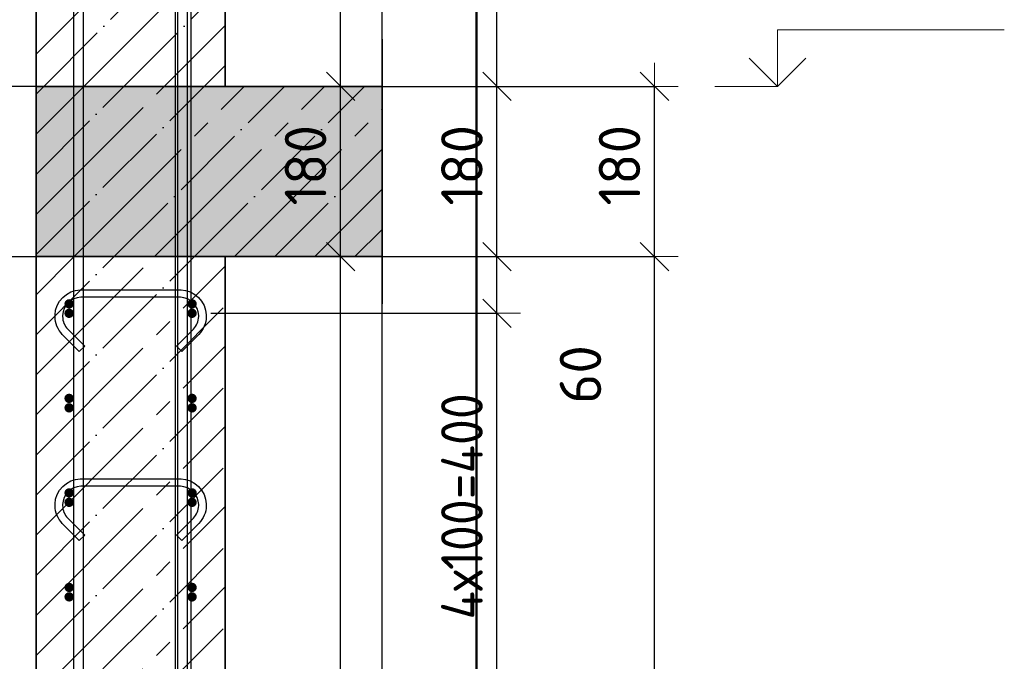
# Model space of a CAD drawing. Header units: millimetres. Extents: x -2995 to 47287, y -2809 to 58122.
# Tile 128 of 143: x 33948 to 34989, y 55961 to 56639. Entities that reach past the tile are written whole.
import ezdxf

# ---------------------------------------------------------------- set-up
doc = ezdxf.new("R2010")
doc.units = ezdxf.units.MM
doc.header["$PDMODE"] = 65
doc.linetypes.add('______11', pattern=[100, 80, -10, 0, -10])
doc.linetypes.add('______5', pattern=[220, 160, -20, 20, -20])
for name, color, linetype, lineweight in [('Standard', 7, 'Continuous', 25), ('Арм.стержн. Арматура края', 96, 'Continuous', 35), ('Арм.стержн. вертикальными 1', 22, 'Continuous', 35), ('Арм.стержн.горизонт. 1', 180, 'Continuous', 35), ('Высотная отметки_ общее', 7, 'Continuous', 13), ('Размерная линия_ общее', 7, 'Continuous', 13)]:
    doc.layers.add(name, color=color, linetype=linetype, lineweight=lineweight)
doc.layers.add('Арм.стержн. вертикальными 2', color=7, linetype='Continuous', lineweight=35, true_color=0x006e00)
doc.layers.add('Арм.стержн.Стяжки', color=7, linetype='Continuous', lineweight=35, true_color=0x501e0f)
doc.styles.add('ISOCPEUR', font='ISOCPEUR')
doc.dimstyles.new('DIMSTYLE_10', dxfattribs={"dimtxt": 44, "dimasz": 50, "dimexe": 0, "dimexo": 0, "dimgap": 22, "dimtad": 0, "dimdec": 0, "dimrnd": 5, "dimzin": 12, "dimdsep": 46, "dimtxsty": 'ISOCPEUR', "dimblk1": 'ALL_ML_STRICH', "dimblk2": 'ALL_ML_STRICH', "dimsah": 1, "dimcen": 0, "dimclrd": 7, "dimclre": 256, "dimclrt": 7, "dimadec": 0, "dimazin": 0, "dimtfac": 1, "dimtdec": 0, "dimtix": 1, "dimtmove": 2, "dimatfit": 3, "dimfxl": 0, "dimtvp": 1.2, "dimtzin": 0, "dimlwd": 0, "dimlwe": -3, "dimarcsym": 0})
doc.dimstyles.new('DIMSTYLE_3', dxfattribs={"dimtxt": 44, "dimasz": 50, "dimexe": 0, "dimexo": 0, "dimgap": 22, "dimtad": 2, "dimdec": 0, "dimrnd": 5, "dimzin": 12, "dimdsep": 46, "dimtxsty": 'ISOCPEUR', "dimblk1": 'ALL_ML_STRICH', "dimblk2": 'ALL_ML_STRICH', "dimsah": 1, "dimcen": 0, "dimclrd": 7, "dimclre": 256, "dimclrt": 7, "dimadec": 0, "dimazin": 0, "dimtfac": 1, "dimtdec": 0, "dimtix": 1, "dimtmove": 2, "dimatfit": 3, "dimfxl": 0, "dimtzin": 0, "dimlwd": 0, "dimlwe": -3, "dimarcsym": 0})

# ---------------------------------------------------------------- blocks, each defined once
blk = doc.blocks.new('ALL_ML_STRICH')
at = {"color": 0, "linetype": 'ByBlock', "lineweight": -2}
for p, q in [((0, -0.5), (0, 0.5)), ((-0.3, -0.3), (0.3, 0.3)), ((-1, 0), (0.5, 0))]:
    blk.add_line(p, q, dxfattribs=at)
blk = doc.blocks.new('*D410')
at = {"layer": 'DEFPOINTS', "color": 7, "linetype": 'Continuous', "lineweight": 13, "transparency": 33554687}
for p in [(34165, 56388.8), (34112.6, 55308.8), (34287.1, 55308.8)]:
    blk.add_point(p, dxfattribs=at)
at = {"layer": 'Размерная линия_ общее', "color": 253, "linetype": 'Continuous', "lineweight": -2, "true_color": 0xa0a0a0, "transparency": 33554687}
for p, q in [((34185, 56388.8), (34287.1, 56388.8)), ((34132.6, 55308.8), (34287.1, 55308.8))]:
    blk.add_line(p, q, dxfattribs=at)
at = {"layer": 'Размерная линия_ общее', "color": 7, "linetype": 'Continuous', "lineweight": -2, "transparency": 33554687}
blk.add_line((34287.1, 55308.8), (34287.1, 56388.8), dxfattribs=at)
at = {"layer": 'Размерная линия_ общее', "color": 7, "linetype": 'Continuous', "lineweight": 13, "transparency": 33554687, "xscale": 50, "yscale": 50, "zscale": 50}
for p, rotation in [((34287.1, 56388.8), 90), ((34287.1, 55308.8), 270)]:
    blk.add_blockref('ALL_ML_STRICH', p, dxfattribs=dict(at, rotation=rotation))
at = {"layer": 'Размерная линия_ общее', "color": 7, "linetype": 'Continuous', "lineweight": 13, "transparency": 33554687, "insert": (34250.1, 55855.4), "char_height": 44, "width": 176, "attachment_point": 5, "rotation": 90, "style": 'ISOCPEUR'}
blk.add_mtext('\\A1;{1080}', dxfattribs=at)
blk = doc.blocks.new('*D411')
at = {"layer": 'DEFPOINTS', "color": 7, "linetype": 'Continuous', "lineweight": 13, "transparency": 33554687}
for p in [(34165, 56568.8), (34165, 56388.8), (34287.1, 56388.8)]:
    blk.add_point(p, dxfattribs=at)
at = {"layer": 'Размерная линия_ общее', "color": 253, "linetype": 'Continuous', "lineweight": -2, "true_color": 0xa0a0a0, "transparency": 33554687}
for p, q in [((34185, 56568.8), (34287.1, 56568.8)), ((34185, 56388.8), (34287.1, 56388.8))]:
    blk.add_line(p, q, dxfattribs=at)
at = {"layer": 'Размерная линия_ общее', "color": 7, "linetype": 'Continuous', "lineweight": -2, "transparency": 33554687}
blk.add_line((34287.1, 56388.8), (34287.1, 56568.8), dxfattribs=at)
at = {"layer": 'Размерная линия_ общее', "color": 7, "linetype": 'Continuous', "lineweight": 13, "transparency": 33554687, "xscale": 50, "yscale": 50, "zscale": 50}
for p, rotation in [((34287.1, 56568.8), 90), ((34287.1, 56388.8), 270)]:
    blk.add_blockref('ALL_ML_STRICH', p, dxfattribs=dict(at, rotation=rotation))
at = {"layer": 'Размерная линия_ общее', "color": 7, "linetype": 'Continuous', "lineweight": 13, "transparency": 33554687, "insert": (34250.1, 56485.4), "char_height": 44, "width": 132, "attachment_point": 5, "rotation": 90, "style": 'ISOCPEUR'}
blk.add_mtext('\\A1;{180}', dxfattribs=at)
blk = doc.blocks.new('*D412')
at = {"layer": 'DEFPOINTS', "color": 7, "linetype": 'Continuous', "lineweight": 13, "transparency": 33554687}
for p in [(34128.6, 57648.8), (34165, 56568.8), (34287.1, 56568.8)]:
    blk.add_point(p, dxfattribs=at)
at = {"layer": 'Размерная линия_ общее', "color": 253, "linetype": 'Continuous', "lineweight": -2, "true_color": 0xa0a0a0, "transparency": 33554687}
for p, q in [((34148.6, 57648.8), (34287.1, 57648.8)), ((34185, 56568.8), (34287.1, 56568.8))]:
    blk.add_line(p, q, dxfattribs=at)
at = {"layer": 'Размерная линия_ общее', "color": 7, "linetype": 'Continuous', "lineweight": -2, "transparency": 33554687}
blk.add_line((34287.1, 56568.8), (34287.1, 57648.8), dxfattribs=at)
at = {"layer": 'Размерная линия_ общее', "color": 7, "linetype": 'Continuous', "lineweight": 13, "transparency": 33554687, "xscale": 50, "yscale": 50, "zscale": 50}
for p, rotation in [((34287.1, 57648.8), 90), ((34287.1, 56568.8), 270)]:
    blk.add_blockref('ALL_ML_STRICH', p, dxfattribs=dict(at, rotation=rotation))
at = {"layer": 'Размерная линия_ общее', "color": 7, "linetype": 'Continuous', "lineweight": 13, "transparency": 33554687, "insert": (34250.1, 57115.4), "char_height": 44, "width": 176, "attachment_point": 5, "rotation": 90, "style": 'ISOCPEUR'}
blk.add_mtext('\\A1;{1080}', dxfattribs=at)
blk = doc.blocks.new('COMPLEX_ELEVATIONDIM_10')
at = {"layer": 'Высотная отметки_ общее', "color": 7, "linetype": 'Continuous', "lineweight": 13, "transparency": 33554687}
for p, q in [((34749.2, 56568.8), (34749.2, 56628.8)), ((34749.2, 56628.8), (34989.2, 56628.8)), ((34749.2, 56568.8), (34719.2, 56598.8)), ((34749.2, 56568.8), (34779.2, 56598.8)), ((34749.2, 56568.8), (34749.2, 56568.8)), ((34749.2, 56568.8), (34749.2, 56568.8)), ((34749.2, 56568.8), (34749.2, 56568.8)), ((34749.2, 56568.8), (34749.2, 56568.8))]:
    blk.add_line(p, q, dxfattribs=at)
blk.add_lwpolyline([(34749.2, 56568.8), (34743.5, 56568.8), (34743.5, 56568.8), (34683.1, 56568.8)], dxfattribs=at)
blk = doc.blocks.new('*D414')
at = {"layer": 'DEFPOINTS', "color": 7, "linetype": 'Continuous', "lineweight": 13, "transparency": 33554687}
for p in [(34261.3, 56388.8), (34289.9, 53268.8), (34619.2, 53268.8)]:
    blk.add_point(p, dxfattribs=at)
at = {"layer": 'Размерная линия_ общее', "color": 253, "linetype": 'Continuous', "lineweight": -2, "true_color": 0xa0a0a0, "transparency": 33554687}
for p, q in [((34281.3, 56388.8), (34619.2, 56388.8)), ((34309.9, 53268.8), (34619.2, 53268.8))]:
    blk.add_line(p, q, dxfattribs=at)
at = {"layer": 'Размерная линия_ общее', "color": 7, "linetype": 'Continuous', "lineweight": -2, "transparency": 33554687}
blk.add_line((34619.2, 53268.8), (34619.2, 56388.8), dxfattribs=at)
at = {"layer": 'Размерная линия_ общее', "color": 7, "linetype": 'Continuous', "lineweight": 13, "transparency": 33554687, "xscale": 50, "yscale": 50, "zscale": 50}
for p, rotation in [((34619.2, 56388.8), 90), ((34619.2, 53268.8), 270)]:
    blk.add_blockref('ALL_ML_STRICH', p, dxfattribs=dict(at, rotation=rotation))
at = {"layer": 'Размерная линия_ общее', "color": 7, "linetype": 'Continuous', "lineweight": 13, "transparency": 33554687, "insert": (34582.2, 54835.4), "char_height": 44, "width": 176, "attachment_point": 5, "rotation": 90, "style": 'ISOCPEUR'}
blk.add_mtext('\\A1;{3120}', dxfattribs=at)
blk = doc.blocks.new('*D415')
at = {"layer": 'DEFPOINTS', "color": 7, "linetype": 'Continuous', "lineweight": 13, "transparency": 33554687}
for p in [(34265.3, 56568.8), (34261.3, 56388.8), (34619.2, 56388.8)]:
    blk.add_point(p, dxfattribs=at)
at = {"layer": 'Размерная линия_ общее', "color": 253, "linetype": 'Continuous', "lineweight": -2, "true_color": 0xa0a0a0, "transparency": 33554687}
for p, q in [((34285.3, 56568.8), (34619.2, 56568.8)), ((34281.3, 56388.8), (34619.2, 56388.8))]:
    blk.add_line(p, q, dxfattribs=at)
at = {"layer": 'Размерная линия_ общее', "color": 7, "linetype": 'Continuous', "lineweight": -2, "transparency": 33554687}
blk.add_line((34619.2, 56388.8), (34619.2, 56568.8), dxfattribs=at)
at = {"layer": 'Размерная линия_ общее', "color": 7, "linetype": 'Continuous', "lineweight": 13, "transparency": 33554687, "xscale": 50, "yscale": 50, "zscale": 50}
for p, rotation in [((34619.2, 56568.8), 90), ((34619.2, 56388.8), 270)]:
    blk.add_blockref('ALL_ML_STRICH', p, dxfattribs=dict(at, rotation=rotation))
at = {"layer": 'Размерная линия_ общее', "color": 7, "linetype": 'Continuous', "lineweight": 13, "transparency": 33554687, "insert": (34582.2, 56485.4), "char_height": 44, "width": 132, "attachment_point": 5, "rotation": 90, "style": 'ISOCPEUR'}
blk.add_mtext('\\A1;{180}', dxfattribs=at)
blk = doc.blocks.new('*D419')
at = {"layer": 'DEFPOINTS', "color": 7, "linetype": 'Continuous', "lineweight": 13, "transparency": 33554687}
for p in [(34130, 56328.8), (34130, 55928.8), (34452.5, 55928.8)]:
    blk.add_point(p, dxfattribs=at)
at = {"layer": 'Размерная линия_ общее', "color": 253, "linetype": 'Continuous', "lineweight": -2, "true_color": 0xa0a0a0, "transparency": 33554687}
for p, q in [((34150, 56328.8), (34452.5, 56328.8)), ((34150, 55928.8), (34452.5, 55928.8))]:
    blk.add_line(p, q, dxfattribs=at)
at = {"layer": 'Размерная линия_ общее', "color": 7, "linetype": 'Continuous', "lineweight": -2, "transparency": 33554687}
blk.add_line((34452.5, 55928.8), (34452.5, 56328.8), dxfattribs=at)
at = {"layer": 'Размерная линия_ общее', "color": 7, "linetype": 'Continuous', "lineweight": 13, "transparency": 33554687, "xscale": 50, "yscale": 50, "zscale": 50}
for p, rotation in [((34452.5, 56328.8), 90), ((34452.5, 55928.8), 270)]:
    blk.add_blockref('ALL_ML_STRICH', p, dxfattribs=dict(at, rotation=rotation))
at = {"layer": 'Размерная линия_ общее', "color": 7, "linetype": 'Continuous', "lineweight": 13, "transparency": 33554687, "insert": (34393.5, 56004.8), "char_height": 44, "width": 2.2, "attachment_point": 1, "rotation": 90, "line_spacing_factor": 0.60241, "style": 'ISOCPEUR'}
blk.add_mtext('\\W0.91;4х100=400', dxfattribs=at)
blk = doc.blocks.new('*D420')
at = {"layer": 'DEFPOINTS', "color": 7, "linetype": 'Continuous', "lineweight": 13, "transparency": 33554687}
for p in [(34165, 56388.8), (34130, 56328.8), (34452.5, 56328.8)]:
    blk.add_point(p, dxfattribs=at)
at = {"layer": 'Размерная линия_ общее', "color": 253, "linetype": 'Continuous', "lineweight": -2, "true_color": 0xa0a0a0, "transparency": 33554687}
for p, q in [((34185, 56388.8), (34452.5, 56388.8)), ((34150, 56328.8), (34452.5, 56328.8))]:
    blk.add_line(p, q, dxfattribs=at)
at = {"layer": 'Размерная линия_ общее', "color": 7, "linetype": 'Continuous', "lineweight": -2, "transparency": 33554687}
blk.add_line((34452.5, 56328.8), (34452.5, 56388.8), dxfattribs=at)
at = {"layer": 'Размерная линия_ общее', "color": 7, "linetype": 'Continuous', "lineweight": 13, "transparency": 33554687, "xscale": 50, "yscale": 50, "zscale": 50}
for p, rotation in [((34452.5, 56388.8), 90), ((34452.5, 56328.8), 270)]:
    blk.add_blockref('ALL_ML_STRICH', p, dxfattribs=dict(at, rotation=rotation))
at = {"layer": 'Размерная линия_ общее', "color": 7, "linetype": 'Continuous', "lineweight": 13, "transparency": 33554687, "insert": (34540.9, 56264.1), "char_height": 44, "width": 88, "attachment_point": 5, "rotation": 90, "style": 'ISOCPEUR'}
blk.add_mtext('\\A1;{60}', dxfattribs=at)
blk = doc.blocks.new('*D421')
at = {"layer": 'DEFPOINTS', "color": 7, "linetype": 'Continuous', "lineweight": 13, "transparency": 33554687}
for p in [(34165, 56568.8), (34165, 56388.8), (34452.5, 56388.8)]:
    blk.add_point(p, dxfattribs=at)
at = {"layer": 'Размерная линия_ общее', "color": 253, "linetype": 'Continuous', "lineweight": -2, "true_color": 0xa0a0a0, "transparency": 33554687}
for p, q in [((34185, 56568.8), (34452.5, 56568.8)), ((34185, 56388.8), (34452.5, 56388.8))]:
    blk.add_line(p, q, dxfattribs=at)
at = {"layer": 'Размерная линия_ общее', "color": 7, "linetype": 'Continuous', "lineweight": -2, "transparency": 33554687}
blk.add_line((34452.5, 56388.8), (34452.5, 56568.8), dxfattribs=at)
at = {"layer": 'Размерная линия_ общее', "color": 7, "linetype": 'Continuous', "lineweight": 13, "transparency": 33554687, "xscale": 50, "yscale": 50, "zscale": 50}
for p, rotation in [((34452.5, 56568.8), 90), ((34452.5, 56388.8), 270)]:
    blk.add_blockref('ALL_ML_STRICH', p, dxfattribs=dict(at, rotation=rotation))
at = {"layer": 'Размерная линия_ общее', "color": 7, "linetype": 'Continuous', "lineweight": 13, "transparency": 33554687, "insert": (34415.5, 56485.4), "char_height": 44, "width": 132, "attachment_point": 5, "rotation": 90, "style": 'ISOCPEUR'}
blk.add_mtext('\\A1;{180}', dxfattribs=at)
blk = doc.blocks.new('*D422')
at = {"layer": 'DEFPOINTS', "color": 7, "linetype": 'Continuous', "lineweight": 13, "transparency": 33554687}
for p in [(34125, 57398.8), (34165, 56568.8), (34452.5, 56568.8)]:
    blk.add_point(p, dxfattribs=at)
at = {"layer": 'Размерная линия_ общее', "color": 253, "linetype": 'Continuous', "lineweight": -2, "true_color": 0xa0a0a0, "transparency": 33554687}
for p, q in [((34145, 57398.8), (34452.5, 57398.8)), ((34185, 56568.8), (34452.5, 56568.8))]:
    blk.add_line(p, q, dxfattribs=at)
at = {"layer": 'Размерная линия_ общее', "color": 7, "linetype": 'Continuous', "lineweight": -2, "transparency": 33554687}
blk.add_line((34452.5, 56568.8), (34452.5, 57398.8), dxfattribs=at)
at = {"layer": 'Размерная линия_ общее', "color": 7, "linetype": 'Continuous', "lineweight": 13, "transparency": 33554687, "xscale": 50, "yscale": 50, "zscale": 50}
for p, rotation in [((34452.5, 57398.8), 90), ((34452.5, 56568.8), 270)]:
    blk.add_blockref('ALL_ML_STRICH', p, dxfattribs=dict(at, rotation=rotation))
at = {"layer": 'Размерная линия_ общее', "color": 7, "linetype": 'Continuous', "lineweight": 13, "transparency": 33554687, "insert": (34415.5, 56986), "char_height": 44, "width": 132, "attachment_point": 5, "rotation": 90, "style": 'ISOCPEUR'}
blk.add_mtext('\\A1;{830}', dxfattribs=at)

msp = doc.modelspace()

# ---------------------------------------------------------------- hatches: boundary and pattern name
at = {"layer": 'Standard', "linetype": 'Continuous', "lineweight": -3, "transparency": 33554687}
msp.add_hatch(color=9, dxfattribs=at).paths.add_polyline_path([(33965, 56568.8), (33965, 56388.8), (34331, 56388.8), (34331, 56568.8)])
at = {"layer": 'Арм.стержн. Арматура края', "linetype": 'Continuous', "lineweight": 50, "transparency": 33554687}
for points in [[(34005, 56338.8), (34004.7, 56340.7), (34003.6, 56342.3), (34002, 56343.4), (34000, 56343.8), (33998.1, 56343.4), (33996.5, 56342.3), (33995.4, 56340.7), (33995, 56338.8), (33995.4, 56336.9), (33996.5, 56335.3), (33998.1, 56334.2), (34000, 56333.8), (34002, 56334.2), (34003.6, 56335.3), (34004.7, 56336.9)], [(34135, 56338.8), (34134.7, 56340.7), (34133.6, 56342.3), (34132, 56343.4), (34130, 56343.8), (34128.1, 56343.4), (34126.5, 56342.3), (34125.4, 56340.7), (34125, 56338.8), (34125.4, 56336.9), (34126.5, 56335.3), (34128.1, 56334.2), (34130, 56333.8), (34132, 56334.2), (34133.6, 56335.3), (34134.7, 56336.9)], [(34005, 56238.8), (34004.7, 56240.7), (34003.6, 56242.3), (34002, 56243.4), (34000, 56243.8), (33998.1, 56243.4), (33996.5, 56242.3), (33995.4, 56240.7), (33995, 56238.8), (33995.4, 56236.9), (33996.5, 56235.3), (33998.1, 56234.2), (34000, 56233.8), (34002, 56234.2), (34003.6, 56235.3), (34004.7, 56236.9)], [(34135, 56238.8), (34134.7, 56240.7), (34133.6, 56242.3), (34132, 56243.4), (34130, 56243.8), (34128.1, 56243.4), (34126.5, 56242.3), (34125.4, 56240.7), (34125, 56238.8), (34125.4, 56236.9), (34126.5, 56235.3), (34128.1, 56234.2), (34130, 56233.8), (34132, 56234.2), (34133.6, 56235.3), (34134.7, 56236.9)], [(34005, 56138.8), (34004.7, 56140.7), (34003.6, 56142.3), (34002, 56143.4), (34000, 56143.8), (33998.1, 56143.4), (33996.5, 56142.3), (33995.4, 56140.7), (33995, 56138.8), (33995.4, 56136.9), (33996.5, 56135.3), (33998.1, 56134.2), (34000, 56133.8), (34002, 56134.2), (34003.6, 56135.3), (34004.7, 56136.9)], [(34135, 56138.8), (34134.7, 56140.7), (34133.6, 56142.3), (34132, 56143.4), (34130, 56143.8), (34128.1, 56143.4), (34126.5, 56142.3), (34125.4, 56140.7), (34125, 56138.8), (34125.4, 56136.9), (34126.5, 56135.3), (34128.1, 56134.2), (34130, 56133.8), (34132, 56134.2), (34133.6, 56135.3), (34134.7, 56136.9)], [(34005, 56038.8), (34004.7, 56040.7), (34003.6, 56042.3), (34002, 56043.4), (34000, 56043.8), (33998.1, 56043.4), (33996.5, 56042.3), (33995.4, 56040.7), (33995, 56038.8), (33995.4, 56036.9), (33996.5, 56035.3), (33998.1, 56034.2), (34000, 56033.8), (34002, 56034.2), (34003.6, 56035.3), (34004.7, 56036.9)], [(34135, 56038.8), (34134.7, 56040.7), (34133.6, 56042.3), (34132, 56043.4), (34130, 56043.8), (34128.1, 56043.4), (34126.5, 56042.3), (34125.4, 56040.7), (34125, 56038.8), (34125.4, 56036.9), (34126.5, 56035.3), (34128.1, 56034.2), (34130, 56033.8), (34132, 56034.2), (34133.6, 56035.3), (34134.7, 56036.9)]]:
    msp.add_hatch(color=4, dxfattribs=at).paths.add_polyline_path(points)
at = {"layer": 'Арм.стержн.горизонт. 1', "linetype": 'Continuous', "lineweight": 50, "transparency": 33554687}
for points in [[(34005, 56328.8), (34004.7, 56330.7), (34003.6, 56332.3), (34002, 56333.4), (34000, 56333.8), (33998.1, 56333.4), (33996.5, 56332.3), (33995.4, 56330.7), (33995, 56328.8), (33995.4, 56326.9), (33996.5, 56325.3), (33998.1, 56324.2), (34000, 56323.8), (34002, 56324.2), (34003.6, 56325.3), (34004.7, 56326.9)], [(34135, 56328.8), (34134.7, 56330.7), (34133.6, 56332.3), (34132, 56333.4), (34130, 56333.8), (34128.1, 56333.4), (34126.5, 56332.3), (34125.4, 56330.7), (34125, 56328.8), (34125.4, 56326.9), (34126.5, 56325.3), (34128.1, 56324.2), (34130, 56323.8), (34132, 56324.2), (34133.6, 56325.3), (34134.7, 56326.9)], [(34005, 56228.8), (34004.7, 56230.7), (34003.6, 56232.3), (34002, 56233.4), (34000, 56233.8), (33998.1, 56233.4), (33996.5, 56232.3), (33995.4, 56230.7), (33995, 56228.8), (33995.4, 56226.9), (33996.5, 56225.3), (33998.1, 56224.2), (34000, 56223.8), (34002, 56224.2), (34003.6, 56225.3), (34004.7, 56226.9)], [(34135, 56228.8), (34134.7, 56230.7), (34133.6, 56232.3), (34132, 56233.4), (34130, 56233.8), (34128.1, 56233.4), (34126.5, 56232.3), (34125.4, 56230.7), (34125, 56228.8), (34125.4, 56226.9), (34126.5, 56225.3), (34128.1, 56224.2), (34130, 56223.8), (34132, 56224.2), (34133.6, 56225.3), (34134.7, 56226.9)], [(34005, 56128.8), (34004.7, 56130.7), (34003.6, 56132.3), (34002, 56133.4), (34000, 56133.8), (33998.1, 56133.4), (33996.5, 56132.3), (33995.4, 56130.7), (33995, 56128.8), (33995.4, 56126.9), (33996.5, 56125.3), (33998.1, 56124.2), (34000, 56123.8), (34002, 56124.2), (34003.6, 56125.3), (34004.7, 56126.9)], [(34135, 56128.8), (34134.7, 56130.7), (34133.6, 56132.3), (34132, 56133.4), (34130, 56133.8), (34128.1, 56133.4), (34126.5, 56132.3), (34125.4, 56130.7), (34125, 56128.8), (34125.4, 56126.9), (34126.5, 56125.3), (34128.1, 56124.2), (34130, 56123.8), (34132, 56124.2), (34133.6, 56125.3), (34134.7, 56126.9)], [(34005, 56028.8), (34004.7, 56030.7), (34003.6, 56032.3), (34002, 56033.4), (34000, 56033.8), (33998.1, 56033.4), (33996.5, 56032.3), (33995.4, 56030.7), (33995, 56028.8), (33995.4, 56026.9), (33996.5, 56025.3), (33998.1, 56024.2), (34000, 56023.8), (34002, 56024.2), (34003.6, 56025.3), (34004.7, 56026.9)], [(34135, 56028.8), (34134.7, 56030.7), (34133.6, 56032.3), (34132, 56033.4), (34130, 56033.8), (34128.1, 56033.4), (34126.5, 56032.3), (34125.4, 56030.7), (34125, 56028.8), (34125.4, 56026.9), (34126.5, 56025.3), (34128.1, 56024.2), (34130, 56023.8), (34132, 56024.2), (34133.6, 56025.3), (34134.7, 56026.9)]]:
    msp.add_hatch(color=4, dxfattribs=at).paths.add_polyline_path(points)

# ---------------------------------------------------------------- linework, layer by layer
at = {"color": 7, "linetype": 'Continuous', "lineweight": 35, "transparency": 33554687}
for p, q in [((33965, 57682.1), (33965, 56568.8)), ((34165, 56568.8), (34165, 57682.1))]:
    msp.add_line(p, q, dxfattribs=at)
at = {"color": 52, "linetype": 'Continuous', "lineweight": -3, "transparency": 33554687}
msp.add_line((34331, 52938.6), (34331, 57682.1), dxfattribs=at)
msp.add_line((34331, 52938.6), (34331, 57682.1), dxfattribs=at)
at = {"color": 253, "linetype": '______5', "lineweight": -3, "true_color": 0xababab, "transparency": 33554687}
for p, q in [((33965, 56603.1), (34165, 56803.1)), ((34015.6, 56568.8), (34165, 56718.2)), ((34100.5, 56568.8), (34165, 56633.4))]:
    msp.add_line(p, q, dxfattribs=at)
at = {"color": 253, "linetype": '______11', "lineweight": -3, "true_color": 0xababab, "transparency": 33554687}
for p, q in [((33973.2, 56568.8), (34165, 56760.7)), ((34058, 56568.8), (34165, 56675.8)), ((34142.9, 56568.8), (34165, 56591))]:
    msp.add_line(p, q, dxfattribs=at)
at = {"color": 7, "linetype": 'Continuous', "lineweight": 25, "transparency": 33554687}
msp.add_line((33965, 56568.8), (34165, 56568.8), dxfattribs=at)
at = {"layer": 'Standard', "color": 7, "linetype": 'Continuous', "lineweight": 25, "transparency": 33554687}
for p, q in [((34331, 56618.8), (34331, 56338.8)), ((33965, 56568.8), (33781, 56568.8)), ((34165, 56568.8), (33965, 56568.8)), ((33781, 56388.8), (33965, 56388.8)), ((34165, 56388.8), (33965, 56388.8)), ((33965, 56388.8), (34165, 56388.8))]:
    msp.add_line(p, q, dxfattribs=at)
at = {"layer": 'Standard', "color": 253, "linetype": '______11', "lineweight": -3, "true_color": 0xababab, "transparency": 33554687}
for p, q in [((33965, 56560.7), (33973.2, 56568.8)), ((33965, 56475.8), (34058, 56568.8)), ((33965, 56391), (34142.9, 56568.8)), ((34047.7, 56388.8), (34227.7, 56568.8)), ((34132.6, 56388.8), (34312.6, 56568.8)), ((34217.5, 56388.8), (34331, 56502.4)), ((34302.3, 56388.8), (34331, 56417.5)), ((33965, 56221.3), (34132.6, 56388.8)), ((33965, 56306.1), (34047.7, 56388.8)), ((33965, 56136.4), (34165, 56336.4)), ((33965, 56051.5), (34165, 56251.5)), ((33965, 55966.7), (34165, 56166.7)), ((33965, 55881.8), (34165, 56081.8)), ((33965, 55797), (34165, 55997))]:
    msp.add_line(p, q, dxfattribs=at)
at = {"layer": 'Standard', "color": 253, "linetype": '______5', "lineweight": -3, "true_color": 0xababab, "transparency": 33554687}
for p, q in [((33965, 56518.2), (34015.6, 56568.8)), ((33965, 56433.4), (34100.5, 56568.8)), ((34005.3, 56388.8), (34185.3, 56568.8)), ((34090.2, 56388.8), (34270.2, 56568.8)), ((34175, 56388.8), (34331, 56544.8)), ((34259.9, 56388.8), (34331, 56460)), ((33965, 56263.7), (34090.2, 56388.8)), ((33965, 56348.5), (34005.3, 56388.8)), ((33965, 56178.8), (34165, 56378.8)), ((33965, 56094), (34165, 56294)), ((33965, 56009.1), (34165, 56209.1)), ((33965, 55924.3), (34165, 56124.3)), ((33965, 55839.4), (34165, 56039.4))]:
    msp.add_line(p, q, dxfattribs=at)
at = {"layer": 'Standard', "color": 7, "linetype": 'Continuous', "lineweight": 35, "transparency": 33554687}
for p, q in [((33965, 56568.8), (33965, 56388.8)), ((34331, 56568.8), (34165, 56568.8)), ((33965, 56388.8), (33965, 53268.8)), ((34165, 53268.8), (34165, 56388.8)), ((34165, 56388.8), (34331, 56388.8))]:
    msp.add_line(p, q, dxfattribs=at)
at = {"layer": 'Standard', "color": 7, "linetype": 'Continuous', "lineweight": 50, "transparency": 33554687}
msp.add_lwpolyline([(33681, 52838.6), (34431, 52838.6), (34431, 57782.1), (33681, 57782.1), (33681, 52838.6)], dxfattribs=at)
at = {"layer": 'Арм.стержн. вертикальными 1', "color": 4, "linetype": 'Continuous', "lineweight": 25, "transparency": 33554687}
for points in [[(34005, 53268.8), (34005, 57398.8), (34015, 57398.8), (34015, 53268.8), (34005, 53268.8)], [(34005, 53268.8), (34005, 57398.8), (34015, 57398.8), (34015, 53268.8), (34005, 53268.8)], [(34115, 53268.8), (34115, 57398.8), (34125, 57398.8), (34125, 53268.8), (34115, 53268.8)], [(34115, 53268.8), (34115, 57398.8), (34125, 57398.8), (34125, 53268.8), (34115, 53268.8)]]:
    msp.add_lwpolyline(points, dxfattribs=at)
at = {"layer": 'Арм.стержн. вертикальными 2', "color": 7, "linetype": 'Continuous', "lineweight": 25, "transparency": 33554687}
msp.add_lwpolyline([(34128.6, 57648.8), (34128.6, 55308.8), (34112.6, 55308.8), (34112.6, 57648.8), (34128.6, 57648.8)], dxfattribs=at)
at = {"layer": 'Арм.стержн.горизонт. 1', "color": 52, "linetype": 'Continuous', "lineweight": 25, "transparency": 33554687}
for p, q in [((33965, 56388.8), (33965, 56388.8)), ((34165, 56388.8), (34165, 56388.8))]:
    msp.add_line(p, q, dxfattribs=at)
at = {"layer": 'Арм.стержн.Стяжки', "color": 40, "linetype": 'Continuous', "lineweight": 25, "transparency": 33554687}
for points in [[(34113.6, 56294.1), (34131.5, 56311.9), (34132.7, 56313.4), (34133.8, 56314.9), (34134.7, 56316.5), (34135.5, 56318.2), (34136.1, 56319.9), (34136.6, 56321.7), (34136.9, 56323.5), (34137.1, 56325.4), (34137.1, 56326.6), (34136.5, 56330.2), (34135.3, 56333.9), (34133.5, 56337.2), (34131.2, 56339.9), (34128.5, 56342.2), (34125.1, 56344.1), (34121.4, 56345.3), (34117.8, 56345.8), (34012.3, 56345.8), (34008.7, 56345.3), (34005, 56344.1), (34001.6, 56342.2), (33998.9, 56339.9), (33996.6, 56337.2), (33994.8, 56333.9), (33993.6, 56330.2), (33993.1, 56326.6), (33993.1, 56325.4), (33993.2, 56323.5), (33993.5, 56321.7), (33994, 56319.9), (33994.6, 56318.2), (33995.4, 56316.5), (33996.3, 56314.9), (33997.4, 56313.4), (33998.6, 56311.9), (34016.5, 56294.1), (34010.8, 56288.4), (33992.8, 56306.5), (33991.1, 56308.4), (33989.6, 56310.5), (33988.3, 56312.8), (33987.2, 56315.1), (33986.3, 56317.5), (33985.6, 56320), (33985.2, 56322.6), (33985.1, 56325.1), (33985.1, 56327.1), (33985.7, 56332), (33987.4, 56337.1), (33990, 56341.8), (33993.2, 56345.6), (33997.1, 56348.8), (34001.8, 56351.5), (34006.8, 56353.1), (34011.7, 56353.8), (34118.4, 56353.8), (34123.3, 56353.1), (34128.3, 56351.5), (34133, 56348.8), (34136.9, 56345.6), (34140.1, 56341.8), (34142.7, 56337.1), (34144.4, 56332), (34145, 56327.1), (34145, 56325.1), (34144.9, 56322.6), (34144.5, 56320), (34143.8, 56317.5), (34142.9, 56315.1), (34141.8, 56312.8), (34140.5, 56310.5), (34139, 56308.4), (34137.3, 56306.5), (34119.3, 56288.4), (34113.6, 56294.1)], [(34113.6, 56094.1), (34131.5, 56111.9), (34132.7, 56113.4), (34133.8, 56114.9), (34134.7, 56116.5), (34135.5, 56118.2), (34136.1, 56119.9), (34136.6, 56121.7), (34136.9, 56123.5), (34137.1, 56125.4), (34137.1, 56126.6), (34136.5, 56130.2), (34135.3, 56133.9), (34133.5, 56137.2), (34131.2, 56139.9), (34128.5, 56142.2), (34125.1, 56144.1), (34121.4, 56145.3), (34117.8, 56145.8), (34012.3, 56145.8), (34008.7, 56145.3), (34005, 56144.1), (34001.6, 56142.2), (33998.9, 56139.9), (33996.6, 56137.2), (33994.8, 56133.9), (33993.6, 56130.2), (33993.1, 56126.6), (33993.1, 56125.4), (33993.2, 56123.5), (33993.5, 56121.7), (33994, 56119.9), (33994.6, 56118.2), (33995.4, 56116.5), (33996.3, 56114.9), (33997.4, 56113.4), (33998.6, 56111.9), (34016.5, 56094.1), (34010.8, 56088.4), (33992.8, 56106.5), (33991.1, 56108.4), (33989.6, 56110.5), (33988.3, 56112.8), (33987.2, 56115.1), (33986.3, 56117.5), (33985.6, 56120), (33985.2, 56122.6), (33985.1, 56125.1), (33985.1, 56127.1), (33985.7, 56132), (33987.4, 56137.1), (33990, 56141.8), (33993.2, 56145.6), (33997.1, 56148.8), (34001.8, 56151.5), (34006.8, 56153.1), (34011.7, 56153.8), (34118.4, 56153.8), (34123.3, 56153.1), (34128.3, 56151.5), (34133, 56148.8), (34136.9, 56145.6), (34140.1, 56141.8), (34142.7, 56137.1), (34144.4, 56132), (34145, 56127.1), (34145, 56125.1), (34144.9, 56122.6), (34144.5, 56120), (34143.8, 56117.5), (34142.9, 56115.1), (34141.8, 56112.8), (34140.5, 56110.5), (34139, 56108.4), (34137.3, 56106.5), (34119.3, 56088.4), (34113.6, 56094.1)]]:
    msp.add_lwpolyline(points, dxfattribs=at)

# ---------------------------------------------------------------- block references
at = {"layer": 'Высотная отметки_ общее', "color": 7, "linetype": 'Continuous', "lineweight": 13, "transparency": 33554687}
msp.add_blockref('COMPLEX_ELEVATIONDIM_10', (0, 0), dxfattribs=at)

# ---------------------------------------------------------------- dimensions: what is measured, and where the dimension line sits
at = {"layer": 'Размерная линия_ общее', "color": 7, "linetype": 'Continuous', "lineweight": 13, "transparency": 33554687}
for base, p1, p2, dimstyle, picture, middle in [((34287.1, 57648.8), (34185, 56568.8), (34148.6, 57648.8), 'DIMSTYLE_3', '*D412', (34250.1, 57115.4)), ((34452.5, 57398.8), (34185, 56568.8), (34145, 57398.8), 'DIMSTYLE_3', '*D422', (34415.5, 56986)), ((34287.1, 56568.8), (34185, 56388.8), (34185, 56568.8), 'DIMSTYLE_3', '*D411', (34250.1, 56485.4)), ((34452.5, 56568.8), (34185, 56388.8), (34185, 56568.8), 'DIMSTYLE_3', '*D421', (34415.5, 56485.4)), ((34619.2, 56568.8), (34281.3, 56388.8), (34285.3, 56568.8), 'DIMSTYLE_3', '*D415', (34582.2, 56485.4)), ((34287.1, 56388.8), (34132.6, 55308.8), (34185, 56388.8), 'DIMSTYLE_3', '*D410', (34250.1, 55855.4)), ((34452.5, 56388.8), (34150, 56328.8), (34185, 56388.8), 'DIMSTYLE_10', '*D420', (34540.9, 56264.1)), ((34619.2, 56388.8), (34309.9, 53268.8), (34281.3, 56388.8), 'DIMSTYLE_3', '*D414', (34582.2, 54835.4))]:
    dim = msp.add_linear_dim(base=base, p1=p1, p2=p2, angle=90, dimstyle=dimstyle, override={"dimpost": '<>', "dimclrd": 7, "dimclre": 253, "dimclrt": 7, "dimlwd": 0, "dimlwe": 65533}, dxfattribs=at)
    dim.commit()
    dim.dimension.update_dxf_attribs({"geometry": picture, "text_midpoint": middle, "dimtype": 160})
dim = msp.add_linear_dim(base=(34452.5, 56328.8), p1=(34150, 55928.8), p2=(34150, 56328.8), angle=90, text='\\W0.91;4х100=400', dimstyle='DIMSTYLE_3', override={"dimpost": '<>', "dimclrd": 7, "dimclre": 253, "dimclrt": 7, "dimlwd": 0, "dimlwe": 65533}, dxfattribs=at)
dim.commit()
dim.dimension.update_dxf_attribs({"geometry": '*D419', "text_midpoint": (34430.5, 56128.8), "dimtype": 160})

doc.saveas('drawing.dxf')
